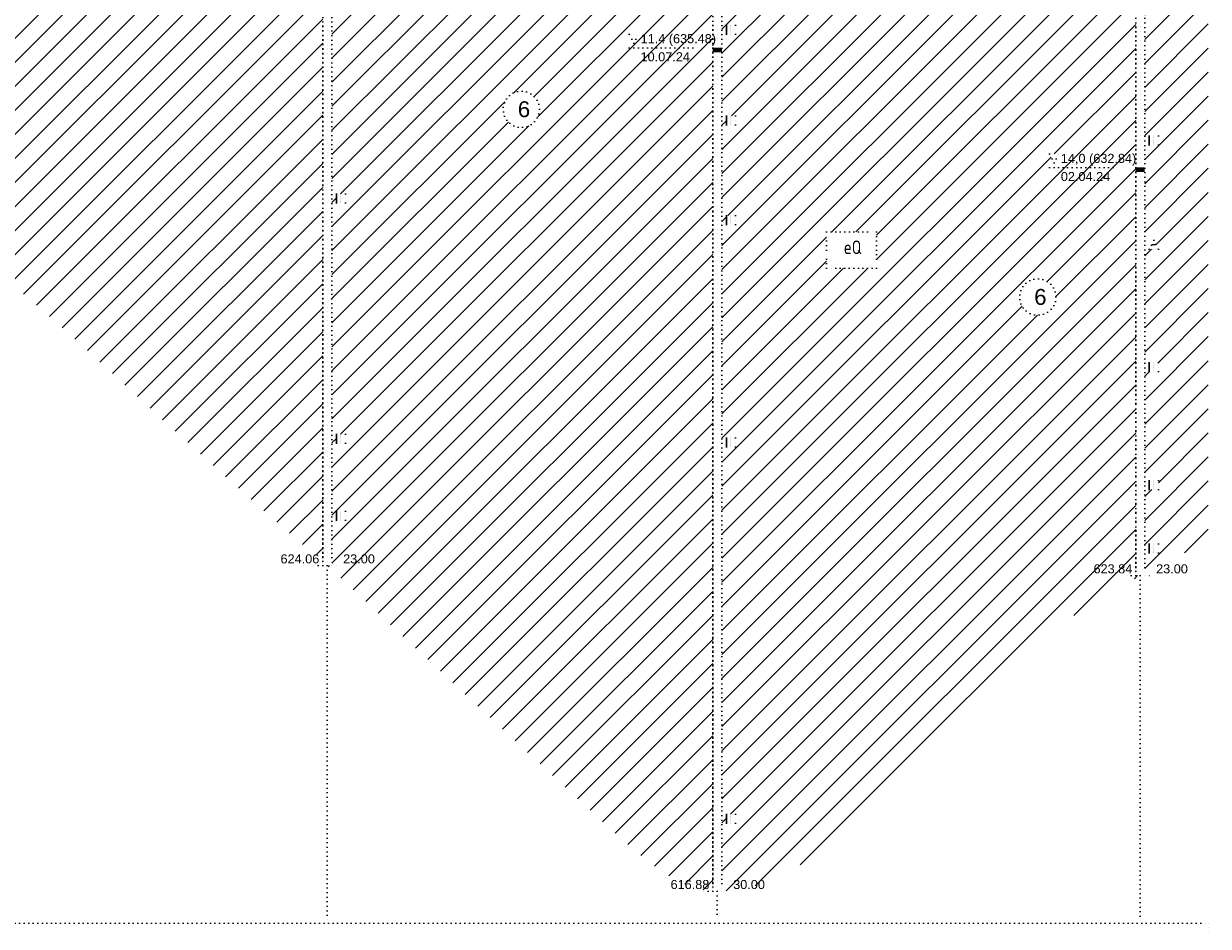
# Model space of a CAD drawing. Header units: millimetres. Extents: x -56135 to 1694203, y -446411 to -23139.
# Tile 56 of 256: x 349799 to 375903, y -137666 to -117764. Entities that reach past the tile are written whole.
import ezdxf

# ---------------------------------------------------------------- set-up
doc = ezdxf.new("R2010")
doc.units = ezdxf.units.MM
doc.linetypes.add('CONTI', pattern=[1, 0, 1])
doc.linetypes.add('L2', pattern=[1, 0, 1])
for name, color, linetype in [('CUT_LRS', 7, 'CONTI'), ('CUT_TST', 7, 'CONTI'), ('CUT_WAT', 7, 'CONTI')]:
    doc.layers.add(name, color=color, linetype=linetype)
doc.styles.get("Standard").update_dxf_attribs({"font": 'arial.ttf'})
pattern_1 = [(45, (-706.807, 158.2672), (-2.65165, 2.65165), [])]

# ---------------------------------------------------------------- blocks, each defined once
blk = doc.blocks.new('UZ_970')
at = {"layer": 'CUT_TST', "color": 0}
for p, q in [((0, 0), (0, 2)), ((0, 2), (2, 2)), ((0, 1.8), (2, 1.8)), ((0, 1.6), (2, 1.6)), ((0, 1.4), (2, 1.4)), ((0, 1.2), (2, 1.2)), ((0, 1), (2, 1)), ((0, 0.8), (2, 0.8)), ((0, 0.6), (2, 0.6)), ((0, 0.4), (2, 0.4)), ((0, 0.2), (2, 0.2)), ((2, 0), (0, 0)), ((2, 2), (2, 0))]:
    blk.add_line(p, q, dxfattribs=at)
blk = doc.blocks.new('UZ_971')
at = {"layer": 'CUT_TST', "color": 0}
for p, q in [((0, 0), (1, 2)), ((2, 0), (0, 0)), ((1, 2), (0.4, 0)), ((1, 2), (0.7, 0)), ((1, 2), (2, 0)), ((1, 2), (1, 0)), ((1, 2), (1.3, 0)), ((1, 2), (1.6, 0))]:
    blk.add_line(p, q, dxfattribs=at)
blk = doc.blocks.new('геология разряи 2-2')
at = {"layer": 'CUT_LRS', "linetype": 'Continuous'}
h = blk.add_hatch(dxfattribs=at)
h.set_pattern_fill('SUGL_D', color=256, scale=30, style=0)
h.set_pattern_definition(pattern_1)
h.paths.add_polyline_path([(-14.03, -243.64), (-20.99, -243.61), (-28.5, -243.46), (-35.61, -243.21), (-42.36, -242.88), (-48.81, -242.49), (-54.99, -242.04), (-60.95, -241.56), (-66.75, -241.06), (-72.44, -240.55), (-78.17, -240.06), (-84.1, -239.59), (-90.41, -239.18), (-97.24, -238.84), (-104.78, -238.6), (-113.17, -238.46), (-121.58, -238.45), (-121.58, -348.49), (-117.41, -348.64), (-112.46, -349.34), (-107.64, -350.57), (-102.85, -352.38), (-97.99, -354.79), (-92.96, -357.86), (-87.66, -361.6), (-81.99, -366.06), (-75.86, -371.27), (-69.19, -377.22), (-61.88, -383.9), (-53.87, -391.29), (-45.05, -399.37), (-35.37, -408.13), (-24.72, -417.57), (-14.19, -426.65), (-14.03, -426.65)])
h.paths.add_polyline_path([(-92.7, -296.93, -1), (-100.7, -296.93, -1)], flags=16)
h.paths.add_polyline_path([(-73.55, -293.51), (-62.55, -293.51), (-62.55, -301.51), (-73.55, -301.51), (-73.55, -297.51)], flags=16)
h.paths.add_polyline_path([(-118.58, -287.45), (-118.58, -289.45), (-120.58, -289.45), (-120.58, -287.45)], flags=16)
h.paths.add_polyline_path([(-118.58, -246.45), (-120.58, -246.45), (-120.58, -244.45), (-118.58, -244.45)], flags=16)
h.paths.add_polyline_path([(-35.74, -298.22, -1), (-43.74, -298.22, -1)], flags=16)
h.paths.add_polyline_path([(-32.43, -261.65), (-30.43, -261.65), (-31.43, -263.65)], flags=16)
h.paths.add_polyline_path([(-118.58, -339.45), (-118.58, -341.45), (-120.58, -341.45), (-120.58, -339.45)], flags=16)
h.paths.add_polyline_path([(-70.52, -294.65), (-65.59, -294.65), (-65.59, -299.15), (-70.52, -299.15)], flags=8)
h.paths.add_polyline_path([(-41.4, -295.59), (-37.89, -295.59), (-37.89, -300.85), (-41.4, -300.85)], flags=8)
h.paths.add_polyline_path([(-98.36, -294.3), (-94.86, -294.3), (-94.86, -299.56), (-98.36, -299.56)], flags=8)
h.paths.add_polyline_path([(-30.46, -268.15), (-21.03, -268.15), (-21.03, -265.14), (-30.46, -265.14)], flags=24)
h.paths.add_polyline_path([(-30.51, -264.36), (-17.65, -264.36), (-17.65, -260.93), (-30.51, -260.93)], flags=24)
h.paths.add_polyline_path([(-119.59, -348.45), (-113.58, -348.45), (-113.58, -345.44), (-119.59, -345.44)], flags=24)
h = blk.add_hatch(dxfattribs=at)
h.set_pattern_fill('SUGL_D', color=256, scale=30, style=0)
h.set_pattern_definition(pattern_1)
h.paths.add_polyline_path([(71.92, -239.45), (65.06, -239.5), (58.02, -239.66), (51.68, -239.9), (45.92, -240.22), (40.62, -240.58), (35.66, -240.98), (30.93, -241.39), (26.3, -241.79), (21.66, -242.18), (16.98, -242.53), (12.25, -242.85), (7.44, -243.12), (2.52, -243.35), (-2.52, -243.51), (-7.69, -243.62), (-12.03, -243.64), (-12.03, -427.65), (-13.03, -427.65), (-2.24, -437.74), (7.45, -446.79), (16.1, -454.86), (23.8, -462.03), (30.63, -468.37), (36.66, -473.97), (41.97, -478.89), (46.65, -483.2), (50.78, -486.98), (54.46, -490.24), (57.79, -493), (60.88, -495.25), (63.83, -497.01), (66.75, -498.3), (69.74, -499.1), (71.92, -499.34)])
h.paths.add_polyline_path([(53.52, -310.45), (55.52, -310.45), (54.52, -312.45)], flags=16)
h.paths.add_polyline_path([(33.74, -327.01, -1), (25.74, -327.01, -1)], flags=16)
h.paths.add_polyline_path([(-9.03, -292.65), (-9.03, -294.65), (-11.03, -294.65), (-11.03, -292.65)], flags=16)
h.paths.add_polyline_path([(-9.03, -272.65), (-11.03, -272.65), (-11.03, -270.65), (-9.03, -270.65)], flags=16)
h.paths.add_polyline_path([(-9.03, -246.65), (-11.03, -246.65), (-11.03, -244.65), (-9.03, -244.65)], flags=16)
h.paths.add_polyline_path([(-9.03, -345.65), (-9.03, -347.65), (-11.03, -347.65), (-11.03, -345.65)], flags=16)
h.paths.add_polyline_path([(-9.03, -398.65), (-9.03, -400.65), (-11.03, -400.65), (-11.03, -398.65)], flags=16)
h.paths.add_polyline_path([(-9.03, -415.65), (-9.03, -417.65), (-11.03, -417.65), (-11.03, -415.65)], flags=16)
h.paths.add_polyline_path([(28.09, -324.38), (31.59, -324.38), (31.59, -329.64), (28.09, -329.64)], flags=8)
h.paths.add_polyline_path([(55.51, -316.95), (64.65, -316.95), (64.65, -313.94), (55.51, -313.94)], flags=24)
h.paths.add_polyline_path([(55.44, -313.16), (68.59, -313.16), (68.59, -309.73), (55.44, -309.73)], flags=24)
h.paths.add_polyline_path([(62.11, -499.45), (69.54, -499.45), (69.54, -496.44), (62.11, -496.44)], flags=9)
h.paths.add_polyline_path([(-10.04, -427.65), (-3.6, -427.65), (-3.6, -424.64), (-10.04, -424.64)], flags=24)
h = blk.add_hatch(dxfattribs=at)
h.set_pattern_fill('SUGL_D', color=256, scale=30, style=0)
h.set_pattern_definition(pattern_1)
h.paths.add_polyline_path([(165.12, -242.83), (159.41, -242.72), (153.11, -242.55), (147.16, -242.35), (141.5, -242.12), (136.08, -241.86), (130.85, -241.6), (125.74, -241.32), (120.72, -241.03), (115.71, -240.74), (110.63, -240.47), (105.37, -240.21), (99.83, -239.97), (93.92, -239.77), (87.53, -239.61), (80.56, -239.5), (73.92, -239.45), (73.92, -499.38), (77.05, -499.16), (81, -498.33), (84.79, -497), (88.45, -495.25), (92, -493.13), (95.46, -490.69), (98.86, -488), (102.21, -485.11), (105.54, -482.07), (108.85, -478.91), (112.16, -475.64), (115.48, -472.29), (118.79, -468.87), (122.13, -465.4), (125.48, -461.9), (128.86, -458.38), (132.29, -454.86), (135.86, -451.34), (139.67, -447.82), (143.84, -444.27), (148.46, -440.71), (153.64, -437.13), (159.49, -433.51), (166.12, -429.85), (165.12, -429.85)])
h.paths.add_polyline_path([(76.92, -287.45), (74.92, -287.45), (74.92, -285.45), (76.92, -285.45)], flags=16)
h.paths.add_polyline_path([(76.92, -308.45), (76.92, -310.45), (74.92, -310.45), (74.92, -308.45)], flags=16)
h.paths.add_polyline_path([(146.12, -336.85), (148.12, -336.85), (147.12, -338.85)], flags=16)
h.paths.add_polyline_path([(76.92, -328.45), (76.92, -330.45), (74.92, -330.45), (74.92, -328.45)], flags=16)
h.paths.add_polyline_path([(108.01, -354.06), (108.01, -362.06), (97.01, -362.06), (97.01, -358.06), (97.01, -354.06)], flags=16)
h.paths.add_polyline_path([(76.92, -243.45), (74.92, -243.45), (74.92, -241.45), (76.92, -241.45)], flags=16)
h.paths.add_polyline_path([(76.92, -350.45), (76.92, -352.45), (74.92, -352.45), (74.92, -350.45)], flags=16)
h.paths.add_polyline_path([(147.53, -368.39, -1), (139.53, -368.39, -1)], flags=16)
h.paths.add_polyline_path([(76.92, -399.45), (76.92, -401.45), (74.92, -401.45), (74.92, -399.45)], flags=16)
h.paths.add_polyline_path([(76.92, -482.45), (76.92, -484.45), (74.92, -484.45), (74.92, -482.45)], flags=16)
h.paths.add_polyline_path([(100.04, -355.2), (104.97, -355.2), (104.97, -359.7), (100.04, -359.7)], flags=8)
h.paths.add_polyline_path([(141.88, -365.76), (145.38, -365.76), (145.38, -371.02), (141.88, -371.02)], flags=8)
h.paths.add_polyline_path([(148.12, -343.35), (157.69, -343.35), (157.69, -340.34), (148.12, -340.34)], flags=24)
h.paths.add_polyline_path([(148, -339.76), (161.8, -339.76), (161.8, -336.09), (148, -336.09)], flags=24)
h.paths.add_polyline_path([(155.31, -429.85), (163.03, -429.85), (163.03, -426.84), (155.31, -426.84)], flags=24)
h.paths.add_polyline_path([(75.91, -499.45), (82.35, -499.45), (82.35, -496.44), (75.91, -496.44)], flags=9)
h = blk.add_hatch(dxfattribs=at)
h.set_pattern_fill('SUGL_D', color=256, scale=30, style=0)
h.set_pattern_definition(pattern_1)
h.paths.add_polyline_path([(181.12, -243.03), (167.12, -242.86), (167.12, -429.33), (181.12, -422.15)])
h.paths.add_polyline_path([(170.12, -300.85), (168.12, -300.85), (169.12, -298.85)], flags=16)
h.paths.add_polyline_path([(170.12, -274.85), (168.12, -274.85), (168.12, -272.85), (170.12, -272.85)], flags=16)
h.paths.add_polyline_path([(170.12, -332.85), (170.12, -334.85), (168.12, -334.85), (168.12, -332.85)], flags=16)
h.paths.add_polyline_path([(170.12, -250.85), (168.12, -250.85), (168.12, -248.85), (170.12, -248.85)], flags=16)
h.paths.add_polyline_path([(169.12, -355.85), (170.12, -357.85), (168.12, -357.85)], flags=16)
h.paths.add_polyline_path([(170.12, -382.85), (170.12, -384.85), (168.12, -384.85), (168.12, -382.85)], flags=16)
h.paths.add_polyline_path([(170.12, -408.85), (170.12, -410.85), (168.12, -410.85), (168.12, -408.85)], flags=16)
h.paths.add_polyline_path([(170.12, -422.85), (170.12, -424.85), (168.12, -424.85), (168.12, -422.85)], flags=16)
h.paths.add_polyline_path([(169.11, -429.85), (175.55, -429.85), (175.55, -426.84), (169.11, -426.84)], flags=9)
for p, q in [((-14.03, -197.65), (-14.03, -427.65)), ((-12.03, -197.65), (-12.03, -427.65)), ((71.92, -199.45), (71.92, -499.45)), ((73.92, -199.45), (73.92, -499.45)), ((165.12, -199.85), (165.12, -429.85)), ((167.12, -199.85), (167.12, -429.85)), ((-14.03, -308.65), (-12.03, -308.65)), ((-14.03, -309.65), (-12.03, -309.65)), ((71.92, -308.45), (73.92, -308.45)), ((71.92, -309.45), (73.92, -309.45)), ((71.92, -310.45), (73.92, -310.45)), ((165.12, -308.85), (167.12, -308.85)), ((165.12, -309.85), (167.12, -309.85)), ((-14.03, -310.65), (-12.03, -310.65)), ((-14.03, -311.65), (-12.03, -311.65)), ((-14.03, -312.65), (-12.03, -312.65)), ((71.92, -311.45), (73.92, -311.45)), ((71.92, -312.45), (73.92, -312.45)), ((165.12, -310.85), (167.12, -310.85)), ((165.12, -311.85), (167.12, -311.85)), ((165.12, -312.85), (167.12, -312.85)), ((-14.03, -313.65), (-12.03, -313.65)), ((-14.03, -314.65), (-12.03, -314.65)), ((-14.03, -315.65), (-12.03, -315.65)), ((71.92, -313.45), (73.92, -313.45)), ((71.92, -313.45), (73.92, -313.45)), ((71.92, -313.45), (73.92, -313.45)), ((71.92, -314.45), (73.92, -314.45)), ((71.92, -314.45), (73.92, -314.45)), ((71.92, -314.45), (73.92, -314.45)), ((71.92, -315.45), (73.92, -315.45)), ((165.12, -313.85), (167.12, -313.85)), ((165.12, -314.85), (167.12, -314.85)), ((165.12, -315.85), (167.12, -315.85)), ((-14.03, -316.65), (-12.03, -316.65)), ((-14.03, -317.65), (-12.03, -317.65)), ((71.92, -316.45), (73.92, -316.45)), ((71.92, -317.45), (73.92, -317.45)), ((71.92, -318.45), (73.92, -318.45)), ((165.12, -316.85), (167.12, -316.85)), ((165.12, -317.85), (167.12, -317.85)), ((-14.03, -318.65), (-12.03, -318.65)), ((-14.03, -319.65), (-12.03, -319.65)), ((-14.03, -320.65), (-12.03, -320.65)), ((71.92, -319.45), (73.92, -319.45)), ((71.92, -320.45), (73.92, -320.45)), ((165.12, -318.85), (167.12, -318.85)), ((165.12, -319.85), (167.12, -319.85)), ((165.12, -320.85), (167.12, -320.85)), ((-14.03, -321.65), (-12.03, -321.65)), ((-14.03, -322.65), (-12.03, -322.65)), ((-14.03, -323.65), (-12.03, -323.65)), ((71.92, -321.45), (73.92, -321.45)), ((71.92, -322.45), (73.92, -322.45)), ((71.92, -323.45), (73.92, -323.45)), ((165.12, -321.85), (167.12, -321.85)), ((165.12, -322.85), (167.12, -322.85)), ((-14.03, -324.65), (-12.03, -324.65)), ((-14.03, -325.65), (-12.03, -325.65)), ((71.92, -324.45), (73.92, -324.45)), ((71.92, -325.45), (73.92, -325.45)), ((165.12, -323.85), (167.12, -323.85)), ((165.12, -324.85), (167.12, -324.85)), ((165.12, -325.85), (167.12, -325.85)), ((-14.03, -326.65), (-12.03, -326.65)), ((-14.03, -327.65), (-12.03, -327.65)), ((-14.03, -328.65), (-12.03, -328.65)), ((71.92, -326.45), (73.92, -326.45)), ((71.92, -327.45), (73.92, -327.45)), ((71.92, -328.45), (73.92, -328.45)), ((165.12, -326.85), (167.12, -326.85)), ((165.12, -327.85), (167.12, -327.85)), ((165.12, -328.85), (167.12, -328.85)), ((-14.03, -329.65), (-12.03, -329.65)), ((-14.03, -330.65), (-12.03, -330.65)), ((71.92, -329.45), (73.92, -329.45)), ((71.92, -330.45), (73.92, -330.45)), ((71.92, -331.45), (73.92, -331.45)), ((165.12, -329.85), (167.12, -329.85)), ((165.12, -330.85), (167.12, -330.85)), ((-14.03, -331.65), (-12.03, -331.65)), ((-14.03, -332.65), (-12.03, -332.65)), ((-14.03, -333.65), (-12.03, -333.65)), ((71.92, -332.45), (73.92, -332.45)), ((71.92, -333.45), (73.92, -333.45)), ((165.12, -331.85), (167.12, -331.85)), ((165.12, -332.85), (167.12, -332.85)), ((165.12, -333.85), (167.12, -333.85)), ((-14.03, -334.65), (-12.03, -334.65)), ((-14.03, -335.65), (-12.03, -335.65)), ((-14.03, -336.65), (-12.03, -336.65)), ((71.92, -334.45), (73.92, -334.45)), ((71.92, -335.45), (73.92, -335.45)), ((71.92, -336.45), (73.92, -336.45)), ((165.12, -334.85), (167.12, -334.85)), ((165.12, -335.85), (167.12, -335.85)), ((-14.03, -337.65), (-12.03, -337.65)), ((-14.03, -338.65), (-12.03, -338.65)), ((71.92, -337.45), (73.92, -337.45)), ((71.92, -338.45), (73.92, -338.45)), ((165.12, -336.85), (167.12, -336.85)), ((165.12, -337.85), (167.12, -337.85)), ((165.12, -338.85), (167.12, -338.85)), ((-14.03, -339.65), (-12.03, -339.65)), ((-14.03, -340.65), (-12.03, -340.65)), ((-14.03, -341.65), (-12.03, -341.65)), ((71.92, -339.45), (73.92, -339.45)), ((71.92, -340.45), (73.92, -340.45)), ((71.92, -341.45), (73.92, -341.45)), ((165.12, -339.85), (167.12, -339.85)), ((165.12, -339.85), (167.12, -339.85)), ((165.12, -339.85), (167.12, -339.85)), ((165.12, -340.85), (167.12, -340.85)), ((165.12, -340.85), (167.12, -340.85)), ((165.12, -340.85), (167.12, -340.85)), ((165.12, -341.85), (167.12, -341.85)), ((-14.03, -342.65), (-12.03, -342.65)), ((-14.03, -343.65), (-12.03, -343.65)), ((-14.03, -343.65), (-12.03, -343.65)), ((-14.03, -343.65), (-12.03, -343.65)), ((-14.03, -343.65), (-12.03, -343.65)), ((71.92, -342.45), (73.92, -342.45)), ((71.92, -343.45), (73.92, -343.45)), ((71.92, -344.45), (73.92, -344.45)), ((165.12, -342.85), (167.12, -342.85)), ((165.12, -343.85), (167.12, -343.85)), ((-14.03, -345.65), (-12.03, -345.65)), ((71.92, -345.45), (73.92, -345.45)), ((71.92, -346.45), (73.92, -346.45)), ((165.12, -344.85), (167.12, -344.85)), ((165.12, -345.85), (167.12, -345.85)), ((165.12, -346.85), (167.12, -346.85)), ((-14.03, -347.65), (-12.03, -347.65)), ((-14.03, -349.65), (-12.03, -349.65)), ((71.92, -347.45), (73.92, -347.45)), ((71.92, -348.45), (73.92, -348.45)), ((71.92, -349.45), (73.92, -349.45)), ((165.12, -347.85), (167.12, -347.85)), ((165.12, -348.85), (167.12, -348.85)), ((-14.03, -351.65), (-12.03, -351.65)), ((71.92, -350.45), (73.92, -350.45)), ((71.92, -351.45), (73.92, -351.45)), ((165.12, -349.85), (167.12, -349.85)), ((165.12, -350.85), (167.12, -350.85)), ((165.12, -351.85), (167.12, -351.85)), ((-14.03, -353.65), (-12.03, -353.65)), ((71.92, -352.45), (73.92, -352.45)), ((71.92, -353.45), (73.92, -353.45)), ((71.92, -354.45), (73.92, -354.45)), ((165.12, -352.85), (167.12, -352.85)), ((165.12, -353.85), (167.12, -353.85)), ((165.12, -354.85), (167.12, -354.85)), ((-14.03, -355.65), (-12.03, -355.65)), ((71.92, -355.45), (73.92, -355.45)), ((71.92, -356.45), (73.92, -356.45)), ((71.92, -357.45), (73.92, -357.45)), ((165.12, -355.85), (167.12, -355.85)), ((165.12, -355.85), (167.12, -355.85)), ((165.12, -355.85), (167.12, -355.85)), ((165.12, -355.85), (167.12, -355.85)), ((-14.03, -357.65), (-12.03, -357.65)), ((-14.03, -357.65), (-12.03, -357.65)), ((-14.03, -357.65), (-12.03, -357.65)), ((-14.03, -357.65), (-12.03, -357.65)), ((-14.03, -358.65), (-12.03, -358.65)), ((-14.03, -359.65), (-12.03, -359.65)), ((71.92, -358.45), (73.92, -358.45)), ((71.92, -359.45), (73.92, -359.45)), ((165.12, -357.85), (167.12, -357.85)), ((165.12, -359.85), (167.12, -359.85)), ((-14.03, -360.65), (-12.03, -360.65)), ((-14.03, -361.65), (-12.03, -361.65)), ((-14.03, -362.65), (-12.03, -362.65)), ((71.92, -360.45), (73.92, -360.45)), ((71.92, -361.45), (73.92, -361.45)), ((71.92, -362.45), (73.92, -362.45)), ((165.12, -361.85), (167.12, -361.85)), ((165.12, -361.85), (167.12, -361.85)), ((165.12, -361.85), (167.12, -361.85)), ((165.12, -361.85), (167.12, -361.85)), ((165.12, -362.85), (167.12, -362.85)), ((-14.03, -363.65), (-12.03, -363.65)), ((-14.03, -364.65), (-12.03, -364.65)), ((71.92, -363.45), (73.92, -363.45)), ((71.92, -364.45), (73.92, -364.45)), ((71.92, -365.45), (73.92, -365.45)), ((165.12, -363.85), (167.12, -363.85)), ((165.12, -364.85), (167.12, -364.85)), ((-14.03, -365.65), (-12.03, -365.65)), ((-14.03, -366.65), (-12.03, -366.65)), ((-14.03, -367.65), (-12.03, -367.65)), ((71.92, -366.45), (73.92, -366.45)), ((71.92, -367.45), (73.92, -367.45)), ((165.12, -365.85), (167.12, -365.85)), ((165.12, -366.85), (167.12, -366.85)), ((165.12, -367.85), (167.12, -367.85)), ((-14.03, -368.65), (-12.03, -368.65)), ((-14.03, -369.65), (-12.03, -369.65)), ((-14.03, -370.65), (-12.03, -370.65)), ((71.92, -368.45), (73.92, -368.45)), ((71.92, -369.45), (73.92, -369.45)), ((71.92, -370.45), (73.92, -370.45)), ((165.12, -368.85), (167.12, -368.85)), ((165.12, -369.85), (167.12, -369.85)), ((-14.03, -371.65), (-12.03, -371.65)), ((-14.03, -372.65), (-12.03, -372.65)), ((71.92, -371.45), (73.92, -371.45)), ((71.92, -372.45), (73.92, -372.45)), ((165.12, -370.85), (167.12, -370.85)), ((165.12, -371.85), (167.12, -371.85)), ((165.12, -372.85), (167.12, -372.85)), ((-14.03, -373.65), (-12.03, -373.65)), ((-14.03, -374.65), (-12.03, -374.65)), ((-14.03, -375.65), (-12.03, -375.65)), ((71.92, -373.45), (73.92, -373.45)), ((71.92, -374.45), (73.92, -374.45)), ((71.92, -375.45), (73.92, -375.45)), ((165.12, -373.85), (167.12, -373.85)), ((165.12, -374.85), (167.12, -374.85)), ((165.12, -375.85), (167.12, -375.85)), ((-14.03, -376.65), (-12.03, -376.65)), ((-14.03, -377.65), (-12.03, -377.65)), ((71.92, -376.45), (73.92, -376.45)), ((71.92, -377.45), (73.92, -377.45)), ((71.92, -378.45), (73.92, -378.45)), ((165.12, -376.85), (167.12, -376.85)), ((165.12, -377.85), (167.12, -377.85)), ((-14.03, -378.65), (-12.03, -378.65)), ((-14.03, -379.65), (-12.03, -379.65)), ((-14.03, -380.65), (-12.03, -380.65)), ((71.92, -379.45), (73.92, -379.45)), ((71.92, -380.45), (73.92, -380.45)), ((165.12, -378.85), (167.12, -378.85)), ((165.12, -379.85), (167.12, -379.85)), ((165.12, -380.85), (167.12, -380.85)), ((-14.03, -381.65), (-12.03, -381.65)), ((-14.03, -382.65), (-12.03, -382.65)), ((-14.03, -383.65), (-12.03, -383.65)), ((71.92, -381.45), (73.92, -381.45)), ((71.92, -382.45), (73.92, -382.45)), ((71.92, -383.45), (73.92, -383.45)), ((165.12, -381.85), (167.12, -381.85)), ((165.12, -382.85), (167.12, -382.85)), ((-14.03, -384.65), (-12.03, -384.65)), ((-14.03, -385.65), (-12.03, -385.65)), ((71.92, -384.45), (73.92, -384.45)), ((71.92, -385.45), (73.92, -385.45)), ((165.12, -383.85), (167.12, -383.85)), ((165.12, -384.85), (167.12, -384.85)), ((165.12, -385.85), (167.12, -385.85)), ((-14.03, -386.65), (-12.03, -386.65)), ((-14.03, -387.65), (-12.03, -387.65)), ((-14.03, -388.65), (-12.03, -388.65)), ((71.92, -386.45), (73.92, -386.45)), ((71.92, -387.45), (73.92, -387.45)), ((71.92, -388.45), (73.92, -388.45)), ((165.12, -386.85), (167.12, -386.85)), ((165.12, -387.85), (167.12, -387.85)), ((165.12, -388.85), (167.12, -388.85)), ((-14.03, -389.65), (-12.03, -389.65)), ((-14.03, -390.65), (-12.03, -390.65)), ((71.92, -389.45), (73.92, -389.45)), ((71.92, -390.45), (73.92, -390.45)), ((71.92, -391.45), (73.92, -391.45)), ((165.12, -389.85), (167.12, -389.85)), ((165.12, -389.85), (167.12, -389.85)), ((165.12, -389.85), (167.12, -389.85)), ((165.12, -389.85), (167.12, -389.85)), ((-14.03, -391.65), (-12.03, -391.65)), ((-14.03, -392.65), (-12.03, -392.65)), ((-14.03, -393.65), (-12.03, -393.65)), ((71.92, -392.45), (73.92, -392.45)), ((71.92, -393.45), (73.92, -393.45)), ((165.12, -391.85), (167.12, -391.85)), ((165.12, -393.85), (167.12, -393.85)), ((-14.03, -394.65), (-12.03, -394.65)), ((-14.03, -395.65), (-12.03, -395.65)), ((-14.03, -396.65), (-12.03, -396.65)), ((71.92, -394.45), (73.92, -394.45)), ((71.92, -395.45), (73.92, -395.45)), ((71.92, -396.45), (73.92, -396.45)), ((165.12, -395.85), (167.12, -395.85)), ((-14.03, -397.65), (-12.03, -397.65)), ((-14.03, -398.65), (-12.03, -398.65)), ((71.92, -397.45), (73.92, -397.45)), ((71.92, -398.45), (73.92, -398.45)), ((165.12, -397.85), (167.12, -397.85)), ((-14.03, -399.65), (-12.03, -399.65)), ((-14.03, -400.65), (-12.03, -400.65)), ((-14.03, -401.65), (-12.03, -401.65)), ((71.92, -399.45), (73.92, -399.45)), ((71.92, -400.45), (73.92, -400.45)), ((71.92, -401.45), (73.92, -401.45)), ((165.12, -399.85), (167.12, -399.85)), ((165.12, -401.85), (167.12, -401.85)), ((-14.03, -402.65), (-12.03, -402.65)), ((-14.03, -403.65), (-12.03, -403.65)), ((71.92, -402.45), (73.92, -402.45)), ((71.92, -403.45), (73.92, -403.45)), ((71.92, -404.45), (73.92, -404.45)), ((165.12, -403.85), (167.12, -403.85)), ((-14.03, -404.65), (-12.03, -404.65)), ((-14.03, -405.65), (-12.03, -405.65)), ((-14.03, -406.65), (-12.03, -406.65)), ((71.92, -405.45), (73.92, -405.45)), ((71.92, -406.45), (73.92, -406.45)), ((165.12, -405.85), (167.12, -405.85)), ((-14.03, -407.65), (-12.03, -407.65)), ((-14.03, -408.65), (-12.03, -408.65)), ((-14.03, -409.65), (-12.03, -409.65)), ((71.92, -407.45), (73.92, -407.45)), ((71.92, -408.45), (73.92, -408.45)), ((71.92, -409.45), (73.92, -409.45)), ((165.12, -407.85), (167.12, -407.85)), ((-14.03, -410.65), (-12.03, -410.65)), ((-14.03, -411.65), (-12.03, -411.65)), ((71.92, -410.45), (73.92, -410.45)), ((71.92, -411.45), (73.92, -411.45)), ((165.12, -409.85), (167.12, -409.85)), ((165.12, -411.85), (167.12, -411.85)), ((-14.03, -412.65), (-12.03, -412.65)), ((-14.03, -413.65), (-12.03, -413.65)), ((-14.03, -414.65), (-12.03, -414.65)), ((71.92, -412.45), (73.92, -412.45)), ((71.92, -413.45), (73.92, -413.45)), ((71.92, -414.45), (73.92, -414.45)), ((165.12, -413.85), (167.12, -413.85)), ((-14.03, -415.65), (-12.03, -415.65)), ((-14.03, -416.65), (-12.03, -416.65)), ((-14.03, -417.65), (-12.03, -417.65)), ((71.92, -415.45), (73.92, -415.45)), ((71.92, -416.45), (73.92, -416.45)), ((71.92, -417.45), (73.92, -417.45)), ((165.12, -415.85), (167.12, -415.85)), ((-14.03, -418.65), (-12.03, -418.65)), ((-14.03, -419.65), (-12.03, -419.65)), ((71.92, -418.45), (73.92, -418.45)), ((71.92, -419.45), (73.92, -419.45)), ((165.12, -417.85), (167.12, -417.85)), ((165.12, -419.85), (167.12, -419.85)), ((165.12, -419.85), (167.12, -419.85)), ((165.12, -419.85), (167.12, -419.85)), ((165.12, -419.85), (167.12, -419.85)), ((-14.03, -420.65), (-12.03, -420.65)), ((-14.03, -421.65), (-12.03, -421.65)), ((-14.03, -422.65), (-12.03, -422.65)), ((71.92, -420.45), (73.92, -420.45)), ((71.92, -421.45), (73.92, -421.45)), ((71.92, -422.45), (73.92, -422.45)), ((165.12, -420.85), (167.12, -420.85)), ((165.12, -421.85), (167.12, -421.85)), ((165.12, -422.85), (167.12, -422.85)), ((-14.03, -423.65), (-12.03, -423.65)), ((-14.03, -424.65), (-12.03, -424.65)), ((71.92, -423.45), (73.92, -423.45)), ((71.92, -424.45), (73.92, -424.45)), ((71.92, -425.45), (73.92, -425.45)), ((165.12, -423.85), (167.12, -423.85)), ((165.12, -424.85), (167.12, -424.85)), ((-16.03, -427.65), (-15.03, -427.65)), ((-15.03, -427.65), (-13.03, -427.65)), ((-14.03, -425.65), (-12.03, -425.65)), ((-14.03, -426.65), (-12.03, -426.65)), ((-14.03, -427.65), (-12.03, -427.65)), ((-14.03, -427.65), (-12.03, -427.65)), ((-14.03, -427.65), (-12.03, -427.65)), ((-13.03, -427.65), (-11.03, -427.65)), ((-13.03, -427.65), (-13.03, -506.45)), ((-11.03, -427.65), (-10.03, -427.65)), ((71.92, -426.45), (73.92, -426.45)), ((71.92, -427.45), (73.92, -427.45)), ((165.12, -425.85), (167.12, -425.85)), ((165.12, -426.85), (167.12, -426.85)), ((165.12, -427.85), (167.12, -427.85)), ((71.92, -428.45), (73.92, -428.45)), ((71.92, -429.45), (73.92, -429.45)), ((71.92, -430.45), (73.92, -430.45)), ((163.12, -429.85), (164.12, -429.85)), ((164.12, -429.85), (166.12, -429.85)), ((165.12, -428.85), (167.12, -428.85)), ((165.12, -429.85), (167.12, -429.85)), ((165.12, -429.85), (167.12, -429.85)), ((165.12, -429.85), (167.12, -429.85)), ((166.12, -429.85), (168.12, -429.85)), ((166.12, -429.85), (166.12, -506.45)), ((168.12, -429.85), (169.12, -429.85)), ((71.92, -431.45), (73.92, -431.45)), ((71.92, -432.45), (73.92, -432.45)), ((71.92, -433.45), (73.92, -433.45)), ((71.92, -434.45), (73.92, -434.45)), ((71.92, -435.45), (73.92, -435.45)), ((71.92, -436.45), (73.92, -436.45)), ((71.92, -437.45), (73.92, -437.45)), ((71.92, -438.45), (73.92, -438.45)), ((71.92, -439.45), (73.92, -439.45)), ((71.92, -440.45), (73.92, -440.45)), ((71.92, -441.45), (73.92, -441.45)), ((71.92, -442.45), (73.92, -442.45)), ((71.92, -443.45), (73.92, -443.45)), ((71.92, -444.45), (73.92, -444.45)), ((71.92, -445.45), (73.92, -445.45)), ((71.92, -446.45), (73.92, -446.45)), ((71.92, -447.45), (73.92, -447.45)), ((71.92, -448.45), (73.92, -448.45)), ((71.92, -449.45), (73.92, -449.45)), ((71.92, -450.45), (73.92, -450.45)), ((71.92, -451.45), (73.92, -451.45)), ((71.92, -452.45), (73.92, -452.45)), ((71.92, -453.45), (73.92, -453.45)), ((71.92, -454.45), (73.92, -454.45)), ((71.92, -455.45), (73.92, -455.45)), ((71.92, -456.45), (73.92, -456.45)), ((71.92, -457.45), (73.92, -457.45)), ((71.92, -458.45), (73.92, -458.45)), ((71.92, -459.45), (73.92, -459.45)), ((71.92, -460.45), (73.92, -460.45)), ((71.92, -461.45), (73.92, -461.45)), ((71.92, -462.45), (73.92, -462.45)), ((71.92, -463.45), (73.92, -463.45)), ((71.92, -464.45), (73.92, -464.45)), ((71.92, -465.45), (73.92, -465.45)), ((71.92, -466.45), (73.92, -466.45)), ((71.92, -467.45), (73.92, -467.45)), ((71.92, -468.45), (73.92, -468.45)), ((71.92, -469.45), (73.92, -469.45)), ((71.92, -470.45), (73.92, -470.45)), ((71.92, -471.45), (73.92, -471.45)), ((71.92, -472.45), (73.92, -472.45)), ((71.92, -473.45), (73.92, -473.45)), ((71.92, -474.45), (73.92, -474.45)), ((71.92, -475.45), (73.92, -475.45)), ((71.92, -476.45), (73.92, -476.45)), ((71.92, -477.45), (73.92, -477.45)), ((71.92, -478.45), (73.92, -478.45)), ((71.92, -479.45), (73.92, -479.45)), ((71.92, -480.45), (73.92, -480.45)), ((71.92, -481.45), (73.92, -481.45)), ((71.92, -482.45), (73.92, -482.45)), ((71.92, -483.45), (73.92, -483.45)), ((71.92, -484.45), (73.92, -484.45)), ((71.92, -485.45), (73.92, -485.45)), ((71.92, -486.45), (73.92, -486.45)), ((71.92, -487.45), (73.92, -487.45)), ((71.92, -488.45), (73.92, -488.45)), ((71.92, -489.45), (73.92, -489.45)), ((71.92, -490.45), (73.92, -490.45)), ((71.92, -491.45), (73.92, -491.45)), ((71.92, -492.45), (73.92, -492.45)), ((71.92, -493.45), (73.92, -493.45)), ((71.92, -494.45), (73.92, -494.45)), ((71.92, -495.45), (73.92, -495.45)), ((71.92, -496.45), (73.92, -496.45)), ((71.92, -497.45), (73.92, -497.45)), ((71.92, -498.45), (73.92, -498.45)), ((69.92, -499.45), (70.92, -499.45)), ((70.92, -499.45), (72.92, -499.45)), ((71.92, -499.45), (73.92, -499.45)), ((71.92, -499.45), (73.92, -499.45)), ((72.92, -499.45), (74.92, -499.45)), ((72.92, -499.45), (72.92, -506.45)), ((74.92, -499.45), (75.92, -499.45)), ((-275.01, -506.45), (181.12, -506.45)), ((181.12, -506.45), (181.12, -521.45))]:
    blk.add_line(p, q)
at = {"color": 5}
for p, q in [((53.52, -310.45), (55.52, -310.45)), ((54.52, -312.45), (53.52, -310.45)), ((54.52, -312.45), (55.52, -310.45)), ((53.52, -313.45), (68.92, -313.45))]:
    blk.add_line(p, q, dxfattribs=at)
at = {"const_width": 2}
for points in [[(72.92, -313.45), (72.92, -314.45)], [(166.12, -339.85), (166.12, -340.85)]]:
    blk.add_lwpolyline(points, dxfattribs=at)
blk.add_lwpolyline([(97.01, -358.06), (97.01, -354.06), (108.01, -354.06), (108.01, -362.06), (97.01, -362.06)], close=True)
at = {"layer": 'CUT_LRS', "linetype": 'L2'}
for centre in [(29.74, -327.01), (143.53, -368.39)]:
    blk.add_circle(centre, 4, dxfattribs=at)
at = {"layer": 'CUT_WAT', "color": 5}
for p, q in [((146.12, -336.85), (148.12, -336.85)), ((147.12, -338.85), (146.12, -336.85)), ((147.12, -338.85), (148.12, -336.85)), ((146.12, -339.85), (161.52, -339.85))]:
    blk.add_line(p, q, dxfattribs=at)
for name, p in [('UZ_970', (74.92, -310.45)), ('UZ_970', (74.92, -330.45)), ('UZ_970', (168.12, -334.85)), ('UZ_970', (-11.03, -347.65)), ('UZ_970', (74.92, -352.45)), ('UZ_971', (168.12, -357.85)), ('UZ_970', (168.12, -384.85)), ('UZ_970', (-11.03, -400.65)), ('UZ_970', (74.92, -401.45)), ('UZ_970', (168.12, -410.85)), ('UZ_970', (-11.03, -417.65)), ('UZ_970', (168.12, -424.85)), ('UZ_970', (74.92, -484.45))]:
    blk.add_blockref(name, p)
at = {"color": 5}
for s, p in [('11.4 (635.48)', (56.02, -312.45)), ('10.07.24', (56.01, -316.45))]:
    blk.add_text(s, height=2, dxfattribs=at).set_placement(p)
for s, p in [('624.06', (-23.33, -427.15)), ('23.00', (-9.53, -427.15)), ('623.84', (155.82, -429.35)), ('23.00', (169.62, -429.35)), ('616.88', (62.62, -498.95)), ('30.00', (76.42, -498.95))]:
    blk.add_text(s, height=2).set_placement(p)
at = {"width": 10.9905, "attachment_point": 1}
for s, insert, char_height in [('6', (28.96, -325.26), 3.5), ('{\\fGOST type A|b0|i0|c0|p2;eQ}', (100.79, -355.95), 3), ('6', (142.75, -366.64), 3.5)]:
    blk.add_mtext(s, dxfattribs=dict(at, insert=insert, char_height=char_height))
at = {"layer": 'CUT_WAT', "color": 5}
for s, p in [('14,0 (632.84)', (148.62, -338.85)), ('02.04.24', (148.62, -342.85))]:
    blk.add_text(s, height=2, dxfattribs=at).set_placement(p)

msp = doc.modelspace()

# ---------------------------------------------------------------- block references
at = {"layer": 'CUT_LRS', "linetype": 'Continuous', "xscale": 100, "yscale": 100, "zscale": 100}
msp.add_blockref('геология разряи 2-2', (357791.3, -86949.1), dxfattribs=at)

doc.saveas('drawing.dxf')
